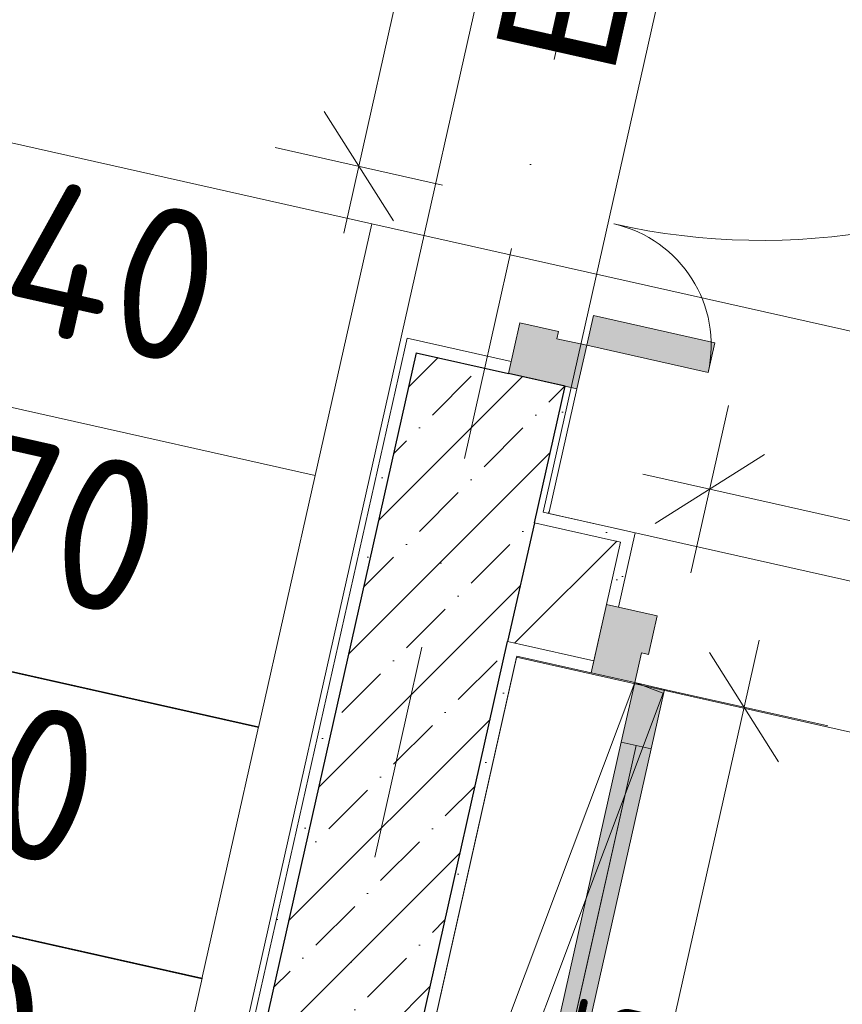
# Model space of a CAD drawing. Header units: millimetres. Extents: x -7213913 to -6985912, y 6023162 to 6205784.
# Tile 254 of 256: x -7190429 to -7189080, y 6191435 to 6193050. Entities that reach past the tile are written whole.
import ezdxf
from ezdxf.enums import TextEntityAlignment as Align

# ---------------------------------------------------------------- set-up
doc = ezdxf.new("R2010")
doc.units = ezdxf.units.MM
doc.header["$MEASUREMENT"] = 0
doc.linetypes.add('Штрихпунктирная', pattern=[670.277762, 352.777767, -176.388884, 0, -141.111112])
for name, color, linetype, lineweight in [('0_Ном._пера__120', 7, 'Continuous', 0), ('S - МОП.АР_Ном._пера__120', 7, 'Continuous', 0), ('АР-Отметки высот.АР_Ном._пера__120', 7, 'Continuous', 0), ('АР-Стены_внутренние_пилоны.АР_Ном._пера__1', 7, 'Continuous', 15), ('АР-Стены_Перегородки_межквартирные_200.АР_Ном._пера__1', 7, 'Continuous', 15), ('АР-Чертеж-Оси_Осевые размеры.АР_Ном._пера__120', 7, 'Continuous', 0), ('АР-Чертеж-Размеры.АР_Ном._пера__1', 7, 'Continuous', 0), ('Двери Archicad_Ном._пера__120', 7, 'Continuous', 0), ('Маркеры Дверей Archicad_Ном._пера__1', 7, 'Continuous', 0), ('Паспорта Зон Archicad_Ном._пера__1', 7, 'Continuous', 0)]:
    doc.layers.add(name, color=color, linetype=linetype, lineweight=lineweight)
for name, color, linetype in [('S - МОП.АР', 7, 'Continuous'), ('АР-Отметки высот.АР', 7, 'Continuous'), ('АР-Стены_внутренние_пилоны.АР', 7, 'Continuous'), ('АР-Стены_Перегородки_межквартирные_200.АР', 7, 'Continuous'), ('АР-Чертеж-Оси_Осевые размеры.АР', 7, 'Continuous'), ('АР-Чертеж-Размеры.АР', 7, 'Continuous')]:
    doc.layers.add(name, color=color, linetype=linetype)
doc.styles.add('РЎР“Р•РќР•Р\xa0Р\x98Р\xa0_РЎРўР\x98Р›Р¬_2', font='calibri.ttf')
doc.styles.add('РЎР“Р•РќР•Р\xa0Р\x98Р\xa0_РЎРўР\x98Р›Р¬_3', font='GOST_Common.ttf')
doc.styles.add('РЎР“Р•РќР•Р\xa0Р\x98Р\xa0_РЎРўР\x98Р›Р¬_4', font='arial.ttf')
doc.styles.add('РЎР“Р•РќР•Р\xa0Р\x98Р\xa0_РЎРўР\x98Р›Р¬_5', font='GOTHIC.TTF')
doc.dimstyles.new('СГЕНЕРИР_СТИЛЬ__4', dxfattribs={"dimtxt": 129.999995, "dimasz": 142.5, "dimexe": 0.18, "dimexo": 300000, "dimgap": 0, "dimtad": 1, "dimdec": 0, "dimzin": 0, "dimdsep": 46, "dimtxsty": 'РЎР“Р•РќР•Р\xa0Р\x98Р\xa0_РЎРўР\x98Р›Р¬_3', "dimblk": 'ARROWHEAD_6', "dimblk1": 'ARROWHEAD_6', "dimblk2": 'ARROWHEAD_6', "dimcen": 0.09, "dimclrd": 7, "dimclre": 7, "dimclrt": 7, "dimazin": 0, "dimtfac": 1, "dimtdec": 4, "dimtmove": 0, "dimatfit": 3, "dimfxl": 1, "dimtolj": 1, "dimtzin": 0, "dimarcsym": 0})
doc.dimstyles.new('СГЕНЕРИР_СТИЛЬ__5', dxfattribs={"dimtxt": 129.999995, "dimasz": 142.5, "dimexe": 0.18, "dimexo": 300000, "dimgap": 0, "dimtad": 1, "dimdec": 0, "dimzin": 0, "dimdsep": 46, "dimtxsty": 'РЎР“Р•РќР•Р\xa0Р\x98Р\xa0_РЎРўР\x98Р›Р¬_3', "dimblk": 'ARROWHEAD_6', "dimblk1": 'ARROWHEAD_6', "dimblk2": 'ARROWHEAD_6', "dimcen": 0.09, "dimclrd": 7, "dimclre": 7, "dimclrt": 7, "dimazin": 0, "dimtfac": 1, "dimtdec": 4, "dimtmove": 2, "dimatfit": 3, "dimfxl": 1, "dimtolj": 1, "dimtzin": 0, "dimarcsym": 0})
pattern_1 = [(45, (-6566190.34, 6562677.8), (-127.279217, 127.279217), [])]
pattern_2 = [(45, (-6566190.34, 6563027.8), (-111.369318, 111.369318), [0, -105, 0, -157.5]), (110, (-6565840.34, 6563027.8), (148.001588, 53.868173), [0, -77, 0, -133])]

# ---------------------------------------------------------------- blocks, each defined once
blk = doc.blocks.new('Лестница_4_56_1', base_point=(-7188476.7, 6188885.9))
at = {"layer": 'S - МОП.АР_Ном._пера__120', "color": 7, "linetype": 'Continuous', "lineweight": 0, "flags": 128}
blk.add_lwpolyline([(-7187793.8, 6185734.9), (-7186893.6, 6189743.1), (-7186540.8, 6191313.9), (-7187516.5, 6191533.1), (-7189614.2, 6192004.2), (-7189932, 6190589.5), (-7189453.9, 6190482.1), (-7190389.1, 6186317.8)], close=True, dxfattribs=at)
at = {"layer": 'Паспорта Зон Archicad_Ном._пера__1', "color": 7, "lineweight": 0, "style": 'РЎР“Р•РќР•Р\xa0Р\x98Р\xa0_РЎРўР\x98Р›Р¬_3'}
blk.add_attdef('ROOM_NUMBER', text='', height=350, rotation=347.3417, dxfattribs=at).set_placement((-7189959.9, 6186838.4), align=Align.MIDDLE_CENTER)
at = {"layer": 'Паспорта Зон Archicad_Ном._пера__1', "color": 7, "lineweight": 0, "style": 'РЎР“Р•РќР•Р\xa0Р\x98Р\xa0_РЎРўР\x98Р›Р¬_2'}
blk.add_attdef('ROOM_AREA', text='', height=200, rotation=347.3417, dxfattribs=at).set_placement((-7187812, 6185882.7), align=Align.MIDDLE_RIGHT)
blk = doc.blocks.new('Тамбур шлюз_3_57_1', base_point=(-7188235.6, 6192402.7))
at = {"layer": 'S - МОП.АР_Ном._пера__120', "color": 7, "linetype": 'Continuous', "lineweight": 0, "flags": 128}
blk.add_lwpolyline([(-7187580.6, 6191795.2), (-7187197.2, 6193502.3), (-7189187.6, 6193949.3), (-7189571, 6192242.2)], close=True, dxfattribs=at)
at = {"layer": 'Паспорта Зон Archicad_Ном._пера__1', "color": 7, "lineweight": 0, "style": 'РЎР“Р•РќР•Р\xa0Р\x98Р\xa0_РЎРўР\x98Р›Р¬_3'}
blk.add_attdef('ROOM_NUMBER', text='', height=350, rotation=347.3417, dxfattribs=at).set_placement((-7188184, 6192781.8), align=Align.MIDDLE_CENTER)
at = {"layer": 'Паспорта Зон Archicad_Ном._пера__1', "color": 7, "lineweight": 0, "style": 'РЎР“Р•РќР•Р\xa0Р\x98Р\xa0_РЎРўР\x98Р›Р¬_2'}
blk.add_attdef('ROOM_AREA', text='', height=200, rotation=347.3417, dxfattribs=at).set_placement((-7187975.1, 6192290), align=Align.MIDDLE_RIGHT)
blk = doc.blocks.new('Коридор_5_59_1', base_point=(-7189272.5, 6194456.3))
at = {"layer": 'S - МОП.АР_Ном._пера__120', "color": 7, "linetype": 'Continuous', "lineweight": 0, "flags": 128}
blk.add_lwpolyline([(-7192261.2, 6181588), (-7191587.3, 6184588.3), (-7191099.4, 6184478.7), (-7190731.3, 6186117.9), (-7190711.8, 6186113.6), (-7190673.4, 6186284.1), (-7191180.8, 6186398), (-7190283.5, 6190393.4), (-7189407, 6194295.8), (-7187528.7, 6193874), (-7187168.1, 6195479.6)], dxfattribs=at)
at = {"layer": 'Паспорта Зон Archicad_Ном._пера__1', "color": 7, "lineweight": 0, "style": 'РЎР“Р•РќР•Р\xa0Р\x98Р\xa0_РЎРўР\x98Р›Р¬_3'}
blk.add_attdef('ROOM_NUMBER', text='', height=350, rotation=347.3417, dxfattribs=at).set_placement((-7191418.6, 6189236.4), align=Align.MIDDLE_CENTER)
at = {"layer": 'Паспорта Зон Archicad_Ном._пера__1', "color": 7, "lineweight": 0, "style": 'РЎР“Р•РќР•Р\xa0Р\x98Р\xa0_РЎРўР\x98Р›Р¬_2'}
blk.add_attdef('ROOM_AREA', text='', height=200, rotation=347.3417, dxfattribs=at).set_placement((-7191173.7, 6188657), align=Align.MIDDLE_RIGHT)
blk = doc.blocks.new('Маркер ДВ 23[138]_1', base_point=(-7188784.5, 6191819.6))
at = {"layer": 'Маркеры Дверей Archicad_Ном._пера__1', "color": 7, "linetype": 'Continuous', "lineweight": 0}
blk.add_point((-7188740.7, 6192014.7), dxfattribs=at)
at = {"layer": 'Маркеры Дверей Archicad_Ном._пера__1', "color": 7, "lineweight": 0, "insert": (-7189063.9, 6191899.1), "char_height": 200, "attachment_point": 7, "rotation": 347.3417, "style": 'РЎР“Р•РќР•Р\xa0Р\x98Р\xa0_РЎРўР\x98Р›Р¬_4'}
blk.add_mtext('\\A1;{\\pql;\\pt0;\\fArial|b0|i0|c204|p0;\\W1.000000;EI 60\\fArial|b0|i0|c204|p0;\\W1.000000;\\fArial|b0|i0|c204|p0;\\H0.666667x;\\W1.000000;\\fArial|b0|i0|c204|p0;\\H1.500000x;\\W1.000000;}', dxfattribs=at)
blk = doc.blocks.new('Полуторная Дверь 23[5]_1', base_point=(-6566190.3, 6562677.8))
at = {"layer": 'Двери Archicad_Ном._пера__120', "linetype": 'Continuous', "lineweight": 0, "true_color": 0xffffff}
for points in [[(-7189466.7, 6192090.7), (-7189491.9, 6191978.5), (-7189420.7, 6191962.5), (-7189409.7, 6192011.3), (-7189398, 6192008.6), (-7189383.8, 6192072)], [(-7189371.9, 6191951.5), (-7189420.7, 6191962.5), (-7189442.6, 6191864.9), (-7189393.8, 6191853.9)], [(-7189639.8, 6190986.8), (-7189615.4, 6190981.3), (-7189418.2, 6191859.4), (-7189442.6, 6191864.9)], [(-7189615.4, 6190981.3), (-7189591, 6190975.8), (-7189393.8, 6191853.9), (-7189418.2, 6191859.4)], [(-7188134.9, 6191791.6), (-7188149.1, 6191728.1), (-7188137.4, 6191725.5), (-7188148.4, 6191676.7), (-7188077.1, 6191660.7), (-7188051.9, 6191772.9)], [(-7188193.1, 6191477.7), (-7188148.4, 6191676.7), (-7188197.2, 6191687.7), (-7188241.9, 6191488.6)], [(-7189661.7, 6190889.2), (-7189612.9, 6190878.3), (-7189591, 6190975.8), (-7189639.8, 6190986.8)]]:
    blk.add_hatch(color=7, dxfattribs=at).paths.add_polyline_path(points)
at = {"layer": 'Двери Archicad_Ном._пера__120', "color": 7, "linetype": 'Continuous', "lineweight": 0}
for p, q in [((-7189447.2, 6192086.3), (-7189419.8, 6192208.3)), ((-7189439.3, 6192212.6), (-7189419.8, 6192208.3)), ((-7189466.7, 6192090.7), (-7189491.9, 6191978.5)), ((-7189487.5, 6191998), (-7189466.7, 6192090.7)), ((-7189487.5, 6191998), (-7189466.7, 6192090.7)), ((-7189383.8, 6192072), (-7189466.7, 6192090.7)), ((-7189398, 6192008.6), (-7189383.8, 6192072)), ((-7189491.9, 6191978.5), (-7189487.5, 6191998)), ((-7189491.9, 6191978.5), (-7189487.5, 6191998)), ((-7189420.7, 6191962.5), (-7189409.7, 6192011.3)), ((-7189409.7, 6192011.3), (-7189398, 6192008.6)), ((-7189491.9, 6191978.5), (-7189420.7, 6191962.5)), ((-7189442.6, 6191864.9), (-7189420.7, 6191962.5)), ((-7189420.7, 6191962.5), (-7189371.9, 6191951.5)), ((-7189371.9, 6191951.5), (-7189393.8, 6191853.9)), ((-7188071.5, 6191777.3), (-7188044.1, 6191899.3)), ((-7188024.5, 6191894.9), (-7188044.1, 6191899.3)), ((-7189615.4, 6190981.3), (-7189418.2, 6191859.4)), ((-7189393.8, 6191853.9), (-7189442.6, 6191864.9)), ((-7188134.9, 6191791.6), (-7188149.1, 6191728.1)), ((-7188051.9, 6191772.9), (-7188134.9, 6191791.6)), ((-7188077.1, 6191660.7), (-7188051.9, 6191772.9)), ((-7188072.8, 6191680.2), (-7188051.9, 6191772.9)), ((-7188072.8, 6191680.2), (-7188051.9, 6191772.9)), ((-7188149.1, 6191728.1), (-7188137.4, 6191725.5)), ((-7188137.4, 6191725.5), (-7188148.4, 6191676.7)), ((-7188197.2, 6191687.7), (-7188241.9, 6191488.6)), ((-7188148.4, 6191676.7), (-7188197.2, 6191687.7)), ((-7188193.1, 6191477.7), (-7188148.4, 6191676.7)), ((-7188148.4, 6191676.7), (-7188077.1, 6191660.7)), ((-7188077.1, 6191660.7), (-7188072.8, 6191680.2)), ((-7188077.1, 6191660.7), (-7188072.8, 6191680.2)), ((-7188241.9, 6191488.6), (-7188193.1, 6191477.7)), ((-7189661.7, 6190889.2), (-7189639.8, 6190986.8)), ((-7189639.8, 6190986.8), (-7189591, 6190975.8)), ((-7189591, 6190975.8), (-7189612.9, 6190878.3)), ((-7189612.9, 6190878.3), (-7189661.7, 6190889.2))]:
    blk.add_line(p, q, dxfattribs=at)
at = {"layer": 'Двери Archicad_Ном._пера__120', "color": 7, "linetype": 'Continuous', "lineweight": 0, "flags": 128}
for points in [[(-7189639.8, 6190986.8), (-7189442.6, 6191864.9), (-7189418.2, 6191859.4), (-7189615.4, 6190981.3)], [(-7189615.4, 6190981.3), (-7189418.2, 6191859.4), (-7189393.8, 6191853.9), (-7189591, 6190975.8)]]:
    blk.add_lwpolyline(points, close=True, dxfattribs=at)
at = {"layer": 'Двери Archicad_Ном._пера__120', "color": 7, "linetype": 'Continuous', "lineweight": 0}
for centre, radius, start, end in [((-7189420.7, 6191962.5), 1100, 257.3417, 347.3417), ((-7188148.4, 6191676.7), 204, 167.3417, 257.3417)]:
    blk.add_arc(centre, radius, start, end, dxfattribs=at)
at = {"layer": 'Маркеры Дверей Archicad_Ном._пера__1', "color": 7, "linetype": 'Continuous', "lineweight": 0}
blk.add_blockref('Маркер ДВ 23[138]_1', (-7188784.5, 6191819.6), dxfattribs=at)
blk = doc.blocks.new('Стена_12_1', base_point=(-7187489.9, 6191651.8))
at = {"layer": 'АР-Стены_Перегородки_межквартирные_200.АР', "linetype": 'Continuous', "lineweight": 0, "true_color": 0x000000}
h = blk.add_hatch(dxfattribs=at)
h.set_pattern_fill('ШТУКАТУРКА__ГИПС_01_0001', color=18, style=0, pattern_type=2)
h.set_pattern_definition(pattern_2)
h.paths.add_polyline_path([(-7189561.3, 6192240), (-7189565.6, 6192220.5), (-7189443.7, 6192193.1), (-7189439.3, 6192212.6)])
h = blk.add_hatch(dxfattribs=at)
h.set_pattern_fill('БЛОКИ_БЕТОННЫЕ_ЭФФЕКТИВН_78', color=18, style=0, pattern_type=2)
h.set_pattern_definition(pattern_1)
h.paths.add_polyline_path([(-7189609.5, 6192025.4), (-7189565.6, 6192220.5), (-7189585.2, 6192224.9), (-7189629, 6192029.8)])
h = blk.add_hatch(dxfattribs=at)
h.set_pattern_fill('БЛОКИ_БЕТОННЫЕ_ЭФФЕКТИВН_78', color=18, style=0, pattern_type=2)
h.set_pattern_definition(pattern_1)
h.paths.add_polyline_path([(-7189565.6, 6192220.5), (-7189609.5, 6192025.4), (-7189487.5, 6191998), (-7189466.7, 6192090.7), (-7189443.7, 6192193.1)])
h = blk.add_hatch(dxfattribs=at)
h.set_pattern_fill('ШТУКАТУРКА__ГИПС_01_0001', color=18, style=0, pattern_type=2)
h.set_pattern_definition(pattern_2)
h.paths.add_polyline_path([(-7189439.3, 6192212.6), (-7189443.7, 6192193.1), (-7189466.7, 6192090.7), (-7189447.2, 6192086.3), (-7189419.8, 6192208.3)])
h = blk.add_hatch(dxfattribs=at)
h.set_pattern_fill('ШТУКАТУРКА__ГИПС_01_0001', color=18, style=0, pattern_type=2)
h.set_pattern_definition(pattern_2)
h.paths.add_polyline_path([(-7189609.5, 6192025.4), (-7189613.9, 6192005.9), (-7189491.9, 6191978.5), (-7189487.5, 6191998)])
at = {"layer": 'АР-Стены_внутренние_пилоны.АР_Ном._пера__1', "color": 7, "linetype": 'Continuous', "lineweight": 30}
blk.add_line((-7189585.2, 6192224.9), (-7189629, 6192029.8), dxfattribs=at)
at = {"layer": 'АР-Стены_внутренние_пилоны.АР_Ном._пера__1', "color": 7, "linetype": 'Continuous', "lineweight": 15}
for p, q in [((-7189565.6, 6192220.5), (-7189585.2, 6192224.9)), ((-7189629, 6192029.8), (-7189609.5, 6192025.4))]:
    blk.add_line(p, q, dxfattribs=at)
at = {"layer": 'АР-Стены_Перегородки_межквартирные_200.АР_Ном._пера__1', "color": 7, "linetype": 'Continuous', "lineweight": 15}
for p, q in [((-7189443.7, 6192193.1), (-7189565.6, 6192220.5)), ((-7189443.7, 6192193.1), (-7189466.7, 6192090.7)), ((-7189487.5, 6191998), (-7189466.7, 6192090.7)), ((-7189609.5, 6192025.4), (-7189487.5, 6191998))]:
    blk.add_line(p, q, dxfattribs=at)
at = {"layer": 'АР-Стены_Перегородки_межквартирные_200.АР_Ном._пера__1', "color": 7, "linetype": 'Continuous', "lineweight": 0}
for p, q in [((-7189447.2, 6192086.3), (-7189419.8, 6192208.3)), ((-7189439.3, 6192212.6), (-7189419.8, 6192208.3)), ((-7189466.7, 6192090.7), (-7189447.2, 6192086.3)), ((-7189491.9, 6191978.5), (-7189487.5, 6191998))]:
    blk.add_line(p, q, dxfattribs=at)
at = {"layer": 'АР-Стены_Перегородки_межквартирные_200.АР_Ном._пера__1', "color": 7, "linetype": 'Continuous', "lineweight": 0, "flags": 128}
for points in [[(-7189439.3, 6192212.6), (-7189561.3, 6192240)], [(-7189613.9, 6192005.9), (-7189491.9, 6191978.5)]]:
    blk.add_lwpolyline(points, dxfattribs=at)
at = {"layer": 'Двери Archicad_Ном._пера__120', "color": 7, "linetype": 'Continuous', "lineweight": 0}
blk.add_blockref('Полуторная Дверь 23[5]_1', (-6566190.3, 6562677.8), dxfattribs=at)
blk = doc.blocks.new('Маркер ДВ 23[142]_1', base_point=(-7189639.4, 6193215.5))
at = {"layer": 'Маркеры Дверей Archicad_Ном._пера__1', "color": 7, "linetype": 'Continuous', "lineweight": 0}
blk.add_line((-7189551.6, 6193195.8), (-7189600.4, 6193206.7), dxfattribs=at)
at = {"layer": 'Маркеры Дверей Archicad_Ном._пера__1', "color": 7, "lineweight": 0, "insert": (-7189454.2, 6192952.6), "char_height": 200, "attachment_point": 7, "rotation": 77.3417, "style": 'РЎР“Р•РќР•Р\xa0Р\x98Р\xa0_РЎРўР\x98Р›Р¬_4'}
blk.add_mtext('\\A1;{\\pql;\\pt0;\\fArial|b0|i0|c204|p0;\\W1.000000;EI 60\\fArial|b0|i0|c204|p0;\\W1.000000;\\fArial|b0|i0|c204|p0;\\H0.666667x;\\W1.000000;\\fArial|b0|i0|c204|p0;\\H1.500000x;\\W1.000000;}', dxfattribs=at)
blk = doc.blocks.new('Полуторная Дверь 23[38]_1', base_point=(-6566190.3, 6562677.8))
at = {"layer": 'Двери Archicad_Ном._пера__120', "linetype": 'Continuous', "lineweight": 0, "true_color": 0xffffff}
for points in [[(-7189300.3, 6192471.1), (-7189289.3, 6192519.9), (-7189488.4, 6192564.6), (-7189499.3, 6192515.8)], [(-7189608.9, 6192552.7), (-7189627.5, 6192469.8), (-7189515.3, 6192444.6), (-7189499.3, 6192515.8), (-7189548.1, 6192526.7), (-7189545.5, 6192538.5)]]:
    blk.add_hatch(color=7, dxfattribs=at).paths.add_polyline_path(points)
at = {"layer": 'Двери Archicad_Ном._пера__120', "color": 7, "linetype": 'Continuous', "lineweight": 0}
for p, q in [((-7189499.3, 6192515.8), (-7189488.4, 6192564.6)), ((-7189488.4, 6192564.6), (-7189289.3, 6192519.9)), ((-7189627.5, 6192469.8), (-7189608.9, 6192552.7)), ((-7189608.9, 6192552.7), (-7189545.5, 6192538.5)), ((-7189545.5, 6192538.5), (-7189548.1, 6192526.7)), ((-7189798.3, 6192508.1), (-7189793.9, 6192527.6)), ((-7189623.2, 6192489.3), (-7189793.9, 6192527.6)), ((-7189548.1, 6192526.7), (-7189499.3, 6192515.8)), ((-7189499.3, 6192515.8), (-7189515.3, 6192444.6)), ((-7189300.3, 6192471.1), (-7189499.3, 6192515.8)), ((-7189289.3, 6192519.9), (-7189300.3, 6192471.1)), ((-7189515.3, 6192444.6), (-7189627.5, 6192469.8)), ((-7189534.8, 6192448.9), (-7189627.5, 6192469.8)), ((-7189534.8, 6192448.9), (-7189627.5, 6192469.8)), ((-7189515.3, 6192444.6), (-7189534.8, 6192448.9)), ((-7189515.3, 6192444.6), (-7189534.8, 6192448.9))]:
    blk.add_line(p, q, dxfattribs=at)
for centre, radius, start, end in [((-7189213.6, 6193788.1), 1100, 257.3417, 347.3417), ((-7189499.3, 6192515.8), 204, 347.3417, 77.3417)]:
    blk.add_arc(centre, radius, start, end, dxfattribs=at)
at = {"layer": 'Маркеры Дверей Archicad_Ном._пера__1', "color": 7, "linetype": 'Continuous', "lineweight": 0}
blk.add_blockref('Маркер ДВ 23[142]_1', (-7189639.4, 6193215.5), dxfattribs=at)
blk = doc.blocks.new('Стена_171_1', base_point=(-7190105.9, 6190476.8))
at = {"layer": 'АР-Стены_внутренние_пилоны.АР', "linetype": 'Continuous', "lineweight": 0, "true_color": 0x000000}
h = blk.add_hatch(dxfattribs=at)
h.set_pattern_fill('ШТУКАТУРКА__ГИПС_01_0001', color=18, style=0, pattern_type=2)
h.set_pattern_definition(pattern_2)
h.paths.add_polyline_path([(-7189798.3, 6192508.1), (-7189778.8, 6192503.7), (-7189627.5, 6192469.8), (-7189623.2, 6192489.3), (-7189793.9, 6192527.6)])
h = blk.add_hatch(dxfattribs=at)
h.set_pattern_fill('ШТУКАТУРКА__ГИПС_01_0001', color=18, style=0, pattern_type=2)
h.set_pattern_definition(pattern_2)
h.paths.add_polyline_path([(-7189798.3, 6192508.1), (-7190274.8, 6190386.6), (-7190251.2, 6190400.4), (-7189778.8, 6192503.7)])
h = blk.add_hatch(dxfattribs=at)
h.set_pattern_fill('ЖЕЛЕЗОБЕТОН__PROJECT__0001', color=18, style=0, pattern_type=2)
h.set_pattern_definition([(45, (-6566190.34, 6562677.8), (-84.852814, 84.852814), []), (45, (-6566232.77, 6562720.22), (-84.852814, 84.852814), [90, -30, 0, -30])])
h.paths.add_polyline_path([(-7189778.8, 6192503.7), (-7190200.5, 6190626.1), (-7189958, 6190571.7), (-7189956.2, 6190572.7), (-7189534.8, 6192448.9), (-7189627.5, 6192469.8)])
h = blk.add_hatch(dxfattribs=at)
h.set_pattern_fill('ШТУКАТУРКА__ГИПС_01_0001', color=18, style=0, pattern_type=2)
h.set_pattern_definition(pattern_2)
h.paths.add_polyline_path([(-7189580.8, 6192244.4), (-7189561.3, 6192240), (-7189515.3, 6192444.6), (-7189534.8, 6192448.9)])
h = blk.add_hatch(dxfattribs=at)
h.set_pattern_fill('ШТУКАТУРКА__ГИПС_01_0001', color=18, style=0, pattern_type=2)
h.set_pattern_definition(pattern_2)
h.paths.add_polyline_path([(-7189565.6, 6192220.5), (-7189561.3, 6192240), (-7189580.8, 6192244.4), (-7189585.2, 6192224.9)])
h = blk.add_hatch(dxfattribs=at)
h.set_pattern_fill('ШТУКАТУРКА__ГИПС_01_0001', color=18, style=0, pattern_type=2)
h.set_pattern_definition(pattern_2)
h.paths.add_polyline_path([(-7189613.9, 6192005.9), (-7189609.5, 6192025.4), (-7189629, 6192029.8), (-7189633.4, 6192010.2)])
h = blk.add_hatch(dxfattribs=at)
h.set_pattern_fill('ШТУКАТУРКА__ГИПС_01_0001', color=18, style=0, pattern_type=2)
h.set_pattern_definition(pattern_2)
h.paths.add_polyline_path([(-7189932.6, 6190586.5), (-7189613.9, 6192005.9), (-7189633.4, 6192010.2), (-7189952.2, 6190590.9)])
at = {"layer": 'АР-Стены_внутренние_пилоны.АР_Ном._пера__1', "color": 7, "linetype": 'Continuous', "lineweight": 0}
for p, q in [((-7189798.3, 6192508.1), (-7189793.9, 6192527.6)), ((-7189623.2, 6192489.3), (-7189793.9, 6192527.6)), ((-7189627.5, 6192469.8), (-7189623.2, 6192489.3)), ((-7189515.3, 6192444.6), (-7189534.8, 6192448.9))]:
    blk.add_line(p, q, dxfattribs=at)
at = {"layer": 'АР-Стены_внутренние_пилоны.АР_Ном._пера__1', "color": 7, "linetype": 'Continuous', "lineweight": 30}
for p, q in [((-7189778.8, 6192503.7), (-7190200.5, 6190626.1)), ((-7189778.8, 6192503.7), (-7189627.5, 6192469.8)), ((-7189534.8, 6192448.9), (-7189627.5, 6192469.8)), ((-7189585.2, 6192224.9), (-7189534.8, 6192448.9)), ((-7189585.2, 6192224.9), (-7189629, 6192029.8)), ((-7189956.2, 6190572.7), (-7189629, 6192029.8))]:
    blk.add_line(p, q, dxfattribs=at)
at = {"layer": 'АР-Стены_внутренние_пилоны.АР_Ном._пера__1', "color": 7, "linetype": 'Continuous', "lineweight": 15}
for p, q in [((-7189565.6, 6192220.5), (-7189585.2, 6192224.9)), ((-7189629, 6192029.8), (-7189609.5, 6192025.4))]:
    blk.add_line(p, q, dxfattribs=at)
at = {"layer": 'АР-Стены_внутренние_пилоны.АР_Ном._пера__1', "color": 7, "linetype": 'Continuous', "lineweight": 0, "flags": 128}
for points in [[(-7189798.3, 6192508.1), (-7190274.8, 6190386.6)], [(-7189561.3, 6192240), (-7189515.3, 6192444.6)], [(-7189932.6, 6190586.5), (-7189613.9, 6192005.9)]]:
    blk.add_lwpolyline(points, dxfattribs=at)
at = {"layer": 'Двери Archicad_Ном._пера__120', "color": 7, "linetype": 'Continuous', "lineweight": 0}
blk.add_blockref('Полуторная Дверь 23[38]_1', (-6566190.3, 6562677.8), dxfattribs=at)
blk = doc.blocks.new('Линия_5_1', base_point=(-7189851.8, 6192715.3))
at = {"layer": 'АР-Отметки высот.АР_Ном._пера__120', "color": 7, "linetype": 'Continuous', "lineweight": 0}
blk.add_line((-7189851.8, 6192715.3), (-7188961.2, 6192515.3), dxfattribs=at)
blk.add_circle((-7188863.7, 6192493.4), 100, dxfattribs=at)
blk = doc.blocks.new('*D863', base_point=(-6566190.3, 6562677.8))
at = {"layer": 'АР-Чертеж-Размеры.АР_Ном._пера__1', "color": 7, "linetype": 'Continuous', "lineweight": 0, "transparency": 16777216}
for p, q in [((-7189328.5, 6192142.8), (-7189266.9, 6192417.2)), ((-7189208.1, 6192336.8), (-7189387.3, 6192223.3)), ((-7189407.4, 6192304.7), (-7189297.7, 6192280)), ((-7189297.7, 6192280), (-7188273.1, 6192049.9)), ((-7188303.9, 6191912.7), (-7188242.2, 6192187.1)), ((-7188362.7, 6191993.1), (-7188183.4, 6192106.6)), ((-7188273.1, 6192049.9), (-7188163.3, 6192025.2))]:
    blk.add_line(p, q, dxfattribs=at)
at = {"layer": 'АР-Чертеж-Размеры.АР_Ном._пера__1', "color": 7, "lineweight": 0, "transparency": 16777216, "insert": (-7188968.5, 6192232.7), "char_height": 130, "attachment_point": 7, "rotation": 347.3417, "style": 'РЎР“Р•РќР•Р\xa0Р\x98Р\xa0_РЎРўР\x98Р›Р¬_3'}
blk.add_mtext('\\A1;{\\pql;\\fGOST Common|b0|i0|c204|p0;\\W1.000000;1\xa0050}', dxfattribs=at)
blk = doc.blocks.new('ARROWHEAD_6')
at = {"color": 0, "linetype": 'Continuous', "lineweight": 0}
for p, q in [((-0.5, -0.5), (0.5, 0.5)), ((0, 0), (-1, 0))]:
    blk.add_line(p, q, dxfattribs=at)
blk = doc.blocks.new('*D864', base_point=(-6566190.3, 6562677.8))
at = {"layer": 'АР-Чертеж-Размеры.АР_Ном._пера__1', "color": 7, "linetype": 'Continuous', "lineweight": 0, "transparency": 16777216}
for p, q in [((-7189618.2, 6193943.8), (-7189642.9, 6193834)), ((-7189586.1, 6193744.4), (-7189699.6, 6193923.6)), ((-7189780.1, 6193864.8), (-7189505.6, 6193803.2)), ((-7189642.9, 6193834), (-7189872.9, 6192809.6)), ((-7189929.7, 6192899.2), (-7189816.2, 6192720)), ((-7190010.1, 6192840.4), (-7189735.7, 6192778.8)), ((-7189872.9, 6192809.6), (-7189897.6, 6192699.8))]:
    blk.add_line(p, q, dxfattribs=at)
at = {"layer": 'АР-Чертеж-Размеры.АР_Ном._пера__1', "color": 7, "lineweight": 0, "transparency": 16777216, "insert": (-7189825.7, 6193138.7), "char_height": 130, "attachment_point": 7, "rotation": 77.342, "style": 'РЎР“Р•РќР•Р\xa0Р\x98Р\xa0_РЎРўР\x98Р›Р¬_3'}
blk.add_mtext('\\A1;{\\pql;\\fGOST Common|b0|i0|c204|p0;\\W1.000000;1\xa0050}', dxfattribs=at)
blk = doc.blocks.new('*D919', base_point=(-6566190.3, 6562677.8))
at = {"layer": 'АР-Чертеж-Размеры.АР_Ном._пера__1', "color": 7, "linetype": 'Continuous', "lineweight": 0, "transparency": 16777216}
for p, q in [((-7187470.7, 6193689.9), (-7187495.3, 6193580.1)), ((-7187438.6, 6193490.5), (-7187552.1, 6193669.8)), ((-7187632.5, 6193611), (-7187358.1, 6193549.3)), ((-7187495.3, 6193580.1), (-7187881.1, 6191862.7)), ((-7187937.8, 6191952.3), (-7187824.3, 6191773.1)), ((-7188018.3, 6191893.5), (-7187743.9, 6191831.9)), ((-7187881.1, 6191862.7), (-7187905.7, 6191752.9))]:
    blk.add_line(p, q, dxfattribs=at)
at = {"layer": 'АР-Чертеж-Размеры.АР_Ном._пера__1', "color": 7, "lineweight": 0, "transparency": 16777216, "insert": (-7187756, 6192538.3), "char_height": 130, "attachment_point": 7, "rotation": 77.3417, "style": 'РЎР“Р•РќР•Р\xa0Р\x98Р\xa0_РЎРўР\x98Р›Р¬_3'}
blk.add_mtext('\\A1;{\\pql;\\fGOST Common|b0|i0|c204|p0;\\W1.000000;1\xa0760}', dxfattribs=at)
blk = doc.blocks.new('*D920', base_point=(-6566190.3, 6562677.8))
at = {"layer": 'АР-Чертеж-Размеры.АР_Ном._пера__1', "color": 7, "linetype": 'Continuous', "lineweight": 0, "transparency": 16777216}
for p, q in [((-7189313.6, 6193342.9), (-7189251.9, 6193617.3)), ((-7189193.1, 6193536.8), (-7189372.4, 6193423.3)), ((-7189392.5, 6193504.7), (-7189282.8, 6193480.1)), ((-7189282.8, 6193480.1), (-7187302.1, 6193035.3)), ((-7187332.9, 6192898), (-7187271.3, 6193172.5)), ((-7187391.7, 6192978.5), (-7187212.5, 6193092)), ((-7187302.1, 6193035.3), (-7187192.4, 6193010.6))]:
    blk.add_line(p, q, dxfattribs=at)
at = {"layer": 'АР-Чертеж-Размеры.АР_Ном._пера__1', "color": 7, "lineweight": 0, "transparency": 16777216, "insert": (-7188149.2, 6193248.9), "char_height": 130, "attachment_point": 7, "rotation": 347.3417, "style": 'РЎР“Р•РќР•Р\xa0Р\x98Р\xa0_РЎРўР\x98Р›Р¬_3'}
blk.add_mtext('\\A1;{\\pql;\\fGOST Common|b0|i0|c204|p0;\\W1.000000;2\xa0030}', dxfattribs=at)
blk = doc.blocks.new('*D989', base_point=(-6566190.3, 6562677.8))
at = {"layer": 'АР-Чертеж-Размеры.АР_Ном._пера__1', "color": 7, "linetype": 'Continuous', "lineweight": 0, "transparency": 16777216}
for p, q in [((-7189216.8, 6192032), (-7189241.5, 6191922.2)), ((-7189184.7, 6191832.6), (-7189298.2, 6192011.8)), ((-7189378.7, 6191953), (-7189104.3, 6191891.4)), ((-7189241.5, 6191922.2), (-7189560.3, 6190502.9)), ((-7189617, 6190592.5), (-7189503.5, 6190413.2)), ((-7189697.5, 6190533.7), (-7189423, 6190472)), ((-7189560.3, 6190502.9), (-7189584.9, 6190393.1))]:
    blk.add_line(p, q, dxfattribs=at)
at = {"layer": 'АР-Чертеж-Размеры.АР_Ном._пера__1', "color": 7, "lineweight": 0, "transparency": 16777216, "insert": (-7189470.1, 6191023), "char_height": 130, "attachment_point": 7, "rotation": 77.3417, "style": 'РЎР“Р•РќР•Р\xa0Р\x98Р\xa0_РЎРўР\x98Р›Р¬_3'}
blk.add_mtext('\\A1;{\\pql;\\fGOST Common|b0|i0|c204|p0;\\W1.000000;1\xa0455}', dxfattribs=at)
blk = doc.blocks.new('Стандартный Маркер Сетки[203]_1', base_point=(-7187640.5, 6201499.3))
at = {"layer": 'АР-Чертеж-Оси_Осевые размеры.АР_Ном._пера__120', "color": 7, "linetype": 'Штрихпунктирная', "lineweight": 0}
blk.add_line((-7187859.7, 6200523.6), (-7202631.7, 6134751.7), dxfattribs=at)
at = {"layer": 'АР-Чертеж-Оси_Осевые размеры.АР_Ном._пера__120', "color": 7, "lineweight": 0, "style": 'РЎР“Р•РќР•Р\xa0Р\x98Р\xa0_РЎРўР\x98Р›Р¬_5'}
blk.add_attdef('AC_MarkerText_1', text='', height=350, rotation=360, dxfattribs=at).set_placement((-7202960.4, 6133476.9), align=Align.TOP_CENTER)

msp = doc.modelspace()

# ---------------------------------------------------------------- linework, layer by layer
at = {"layer": '0_Ном._пера__120', "color": 7, "linetype": 'Continuous', "lineweight": 0}
msp.add_lwpolyline([(-7189760.3, 6190915.3), (-7189807.1, 6190932.9), (-7189420.6, 6191962.7), (-7189373.8, 6191945.2)], close=True, dxfattribs=at)
at = {"layer": 'S - МОП.АР', "color": 254, "linetype": 'Continuous', "lineweight": 0, "true_color": 0xdadada, "flags": 128}
msp.add_lwpolyline([(-7192261.2, 6181588), (-7191587.3, 6184588.3), (-7191099.4, 6184478.7), (-7190731.3, 6186117.9), (-7190711.8, 6186113.6), (-7190673.4, 6186284.1), (-7191180.8, 6186398), (-7190283.5, 6190393.4), (-7189407, 6194295.8), (-7187528.7, 6193874), (-7187168.1, 6195479.6)], dxfattribs=at)
for points in [[(-7187580.6, 6191795.2), (-7187197.2, 6193502.3), (-7189187.6, 6193949.3), (-7189571, 6192242.2)], [(-7187793.8, 6185734.9), (-7186893.6, 6189743.1), (-7186540.8, 6191313.9), (-7187516.5, 6191533.1), (-7189614.2, 6192004.2), (-7189932, 6190589.5), (-7189453.9, 6190482.1), (-7190389.1, 6186317.8)]]:
    msp.add_lwpolyline(points, close=True, dxfattribs=at)
at = {"layer": 'АР-Отметки высот.АР_Ном._пера__120', "color": 7, "linetype": 'Continuous', "lineweight": 0, "flags": 128}
for points in [[(-7191211.1, 6193020.6), (-7189851.8, 6192715.3), (-7189944.6, 6192302.1), (-7191303.9, 6192607.4)], [(-7191303.9, 6192607.4), (-7189944.6, 6192302.1), (-7190037.4, 6191888.9), (-7191396.7, 6192194.1)], [(-7191396.5, 6192195.1), (-7190037.2, 6191889.8), (-7190130, 6191476.5), (-7191489.3, 6191781.8)], [(-7191489.1, 6191782.8), (-7190129.8, 6191477.5), (-7190222.6, 6191064.2), (-7191581.9, 6191369.5)]]:
    msp.add_lwpolyline(points, close=True, dxfattribs=at)

# ---------------------------------------------------------------- block references
at = {"layer": 'S - МОП.АР', "color": 7, "linetype": 'Continuous', "lineweight": 0}
for name, p in [('Коридор_5_59_1', (-7189272.5, 6194456.3)), ('Тамбур шлюз_3_57_1', (-7188235.6, 6192402.7)), ('Лестница_4_56_1', (-7188476.7, 6188885.9))]:
    msp.add_blockref(name, p, dxfattribs=at)
at = {"layer": 'АР-Отметки высот.АР', "color": 7, "linetype": 'Continuous', "lineweight": 0}
msp.add_blockref('Линия_5_1', (-7189851.8, 6192715.3), dxfattribs=at)
at = {"layer": 'АР-Стены_внутренние_пилоны.АР', "color": 7, "lineweight": 0}
msp.add_blockref('Стена_171_1', (-7190105.9, 6190476.8), dxfattribs=at)
at = {"layer": 'АР-Стены_Перегородки_межквартирные_200.АР', "color": 7, "lineweight": 0}
msp.add_blockref('Стена_12_1', (-7187489.9, 6191651.8), dxfattribs=at)
at = {"layer": 'АР-Чертеж-Оси_Осевые размеры.АР', "color": 8, "linetype": 'Continuous', "lineweight": 15}
msp.add_blockref('Стандартный Маркер Сетки[203]_1', (-7187640.5, 6201499.3), dxfattribs=at)

# ---------------------------------------------------------------- texts
at = {"layer": 'АР-Отметки высот.АР_Ном._пера__120', "color": 7, "linetype": 'Continuous', "lineweight": 0, "char_height": 250, "attachment_point": 5, "rotation": 347.3417, "style": 'РЎР“Р•РќР•Р\xa0Р\x98Р\xa0_РЎРўР\x98Р›Р¬_3'}
for s, insert in [('\\A1;{\\pqc;\\fGOST Common|b0|i0|c204|p0;\\W1.000000;+86,40}', (-7190575, 6192673.8)), ('\\A1;{\\pqc;\\fGOST Common|b0|i0|c204|p0;\\W1.000000;+89,70}', (-7190667.8, 6192260.9)), ('\\A1;{\\pqc;\\fGOST Common|b0|i0|c204|p0;\\W1.000000;+93,00}', (-7190760.5, 6191848.3)), ('\\A1;{\\pqc;\\fGOST Common|b0|i0|c204|p0;\\W1.000000;+96,30}', (-7190853.1, 6191436))]:
    msp.add_mtext(s, dxfattribs=dict(at, insert=insert))

# ---------------------------------------------------------------- dimensions: what is measured, and where the dimension line sits
at = {"layer": 'АР-Чертеж-Размеры.АР', "color": 7, "linetype": 'Continuous', "lineweight": 0}
for base, p1, p2, angle, dimstyle, picture, middle, turn in [((-7187881.1, 6191862.7), (-7189175.5, 6193957.5), (-7189561.3, 6192240), 257.3417, 'СГЕНЕРИР_СТИЛЬ__4', '*D919', (-7187770.5, 6192770.1), 77.3417), ((-7189872.9, 6192809.6), (-7189503, 6193802.6), (-7189826.9, 6192799.3), 257.342, 'СГЕНЕРИР_СТИЛЬ__4', '*D864', (-7189840.2, 6193370.5), 77.342), ((-7187302.1, 6193035.3), (-7189561.3, 6192240), (-7187580.6, 6191795.2), 347.3417, 'СГЕНЕРИР_СТИЛЬ__5', '*D920', (-7187917.4, 6193263.5), 347.3417), ((-7188273.1, 6192049.9), (-7189251.1, 6192487.4), (-7188222.2, 6192276.3), 347.3417, 'СГЕНЕРИР_СТИЛЬ__4', '*D863', (-7188736.7, 6192247.3), 347.3417), ((-7189560.3, 6190502.9), (-7189613.9, 6192005.9), (-7189454.5, 6190479.1), 257.3417, 'СГЕНЕРИР_СТИЛЬ__4', '*D989', (-7189484.6, 6191254.8), 77.3417)]:
    dim = msp.add_linear_dim(base=base, p1=p1, p2=p2, angle=angle, dimstyle=dimstyle, dxfattribs=at)
    dim.commit()
    dim.dimension.update_dxf_attribs({"geometry": picture, "text_midpoint": middle, "dimtype": 160, "text_rotation": turn})

doc.saveas('drawing.dxf')
